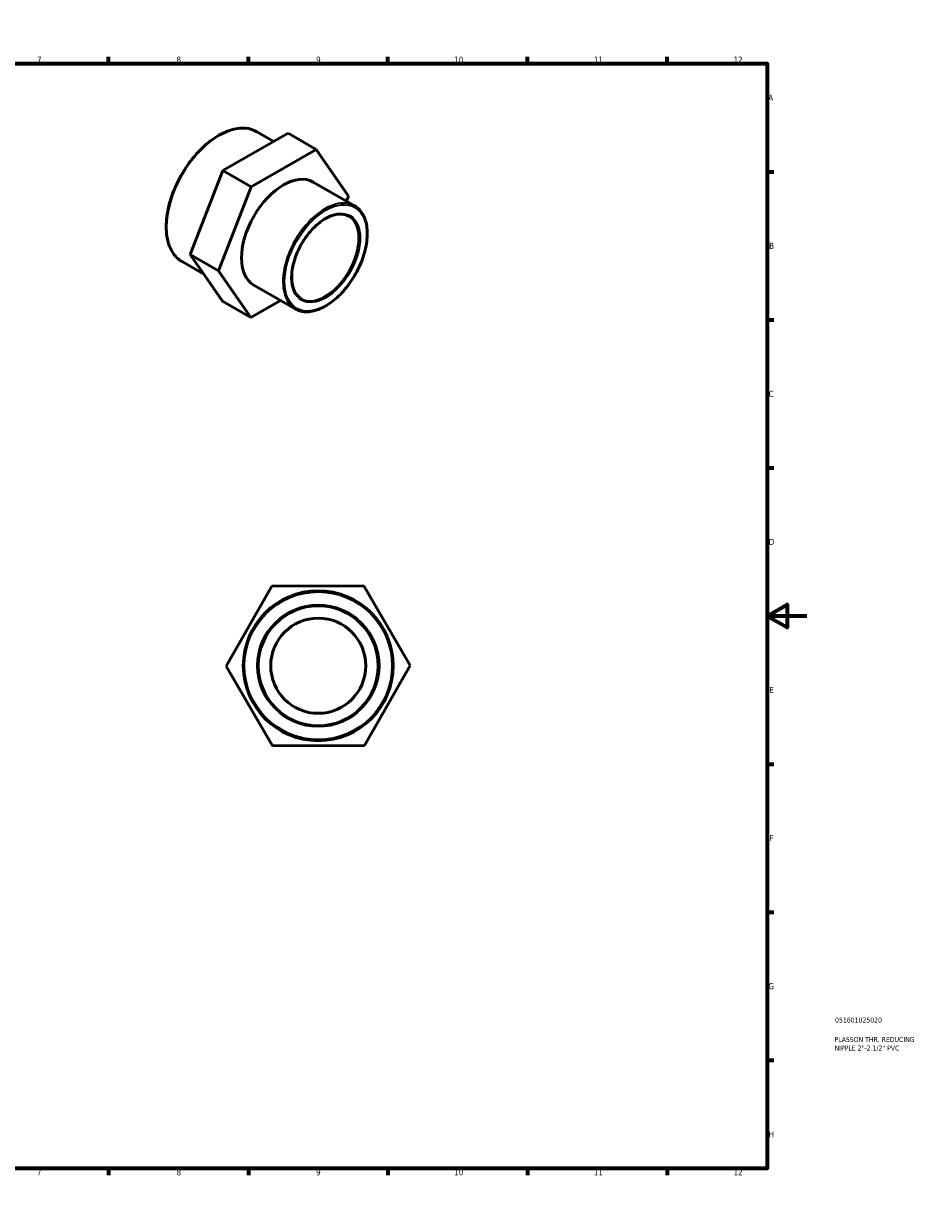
# Model space of a CAD drawing. Header units: millimetres. Extents: x 0 to 896, y -6 to 594.
# Tile 2 of 2: x 448 to 896, y 0 to 594. Entities that reach past the tile are written whole.
import ezdxf

# ---------------------------------------------------------------- set-up
doc = ezdxf.new("R2010")
doc.units = ezdxf.units.MM
for name, color, linetype, lineweight in [('Border (ANSI)', 7, 'Continuous', 70), ('Title (ISO)', 7, 'Continuous', 50), ('Visible (ANSI)', 7, 'Continuous', 50), ('Visible Narrow (ANSI)', 7, 'Continuous', 35)]:
    doc.layers.add(name, color=color, linetype=linetype, lineweight=lineweight)
doc.styles.add('Note Text (ANSI)', font='tahoma.ttf')
doc.styles.add('Note Text (ISO)', font='tahoma.ttf')

# ---------------------------------------------------------------- blocks, each defined once
blk = doc.blocks.new('Borders Default Border')
at = {"layer": 'Border (ANSI)'}
for p, q in [((70.08, 574), (70.08, 577.45)), ((140.17, 574), (140.17, 577.45)), ((210.25, 574), (210.25, 577.45)), ((280.33, 574), (280.33, 577.45)), ((350.42, 574), (350.42, 577.45)), ((490.58, 574), (490.58, 577.45)), ((560.67, 574), (560.67, 577.45)), ((630.75, 574), (630.75, 577.45)), ((700.83, 574), (700.83, 577.45)), ((770.92, 574), (770.92, 577.45)), ((20, 519.75), (16.55, 519.75)), ((821, 519.75), (824.45, 519.75)), ((20, 445.5), (16.55, 445.5)), ((821, 445.5), (824.45, 445.5)), ((20, 371.25), (16.55, 371.25)), ((821, 371.25), (824.45, 371.25)), ((20, 222.75), (16.55, 222.75)), ((821, 222.75), (824.45, 222.75)), ((20, 148.5), (16.55, 148.5)), ((821, 148.5), (824.45, 148.5)), ((20, 74.25), (16.55, 74.25)), ((821, 74.25), (824.45, 74.25)), ((70.08, 20), (70.08, 16.55)), ((140.17, 20), (140.17, 16.55)), ((210.25, 20), (210.25, 16.55)), ((280.33, 20), (280.33, 16.55)), ((350.42, 20), (350.42, 16.55)), ((490.58, 20), (490.58, 16.55)), ((560.67, 20), (560.67, 16.55)), ((630.75, 20), (630.75, 16.55)), ((700.83, 20), (700.83, 16.55)), ((770.92, 20), (770.92, 16.55))]:
    blk.add_line(p, q, dxfattribs=at)
at = {"layer": 'Border (ANSI)', "flags": 128}
for points in [[(420.5, 594), (420.5, 574), (414.73, 584), (426.27, 584), (420.5, 574)], [(20, 20), (20, 574), (821, 574), (821, 20), (20, 20)], [(0, 297), (20, 297), (10, 302.77), (10, 291.23), (20, 297)], [(841, 297), (821, 297), (831, 302.77), (831, 291.23), (821, 297)], [(420.5, 0), (420.5, 20), (414.73, 10), (426.27, 10), (420.5, 20)]]:
    blk.add_lwpolyline(points, dxfattribs=at)
at = {"layer": 'Border (ANSI)', "attachment_point": 7, "style": 'Note Text (ANSI)'}
for s, insert, char_height in [('1', (34.35, 574.4), 3.05), ('2', (104.2, 574.4), 3.05), ('3', (174.26, 574.34), 3.05), ('4', (244.23, 574.4), 3.05), ('5', (314.48, 574.34), 3.05), ('6', (384.49, 574.34), 3.05), ('7', (454.6, 574.4), 3.05), ('8', (524.63, 574.33), 3.05), ('9', (594.7, 574.34), 3.05), ('10', (663.96, 574.34), 3.048), ('11', (734.04, 574.4), 3.048), ('12', (804.13, 574.4), 3.048), ('A', (16.78, 555.35), 3.05), ('A', (821.63, 555.35), 3.05), ('B', (17.15, 481.1), 3.05), ('B', (821.99, 481.1), 3.05), ('C', (16.95, 406.8), 3.05), ('C', (821.8, 406.8), 3.05), ('D', (16.96, 332.6), 3.05), ('D', (821.81, 332.6), 3.05), ('E', (17.21, 258.35), 3.05), ('E', (822.05, 258.35), 3.05), ('F', (17.29, 184.1), 3.05), ('F', (822.14, 184.1), 3.05), ('G', (16.81, 109.79), 3.05), ('G', (821.66, 109.79), 3.05), ('H', (16.97, 35.6), 3.05), ('H', (821.81, 35.6), 3.05), ('1', (34.35, 16.55), 3.05), ('2', (104.2, 16.55), 3.05), ('3', (174.26, 16.49), 3.05), ('4', (244.23, 16.55), 3.05), ('5', (314.48, 16.49), 3.05), ('6', (384.49, 16.49), 3.05), ('7', (454.6, 16.55), 3.05), ('8', (524.63, 16.48), 3.05), ('9', (594.7, 16.49), 3.05), ('10', (663.96, 16.49), 3.048), ('11', (734.04, 16.55), 3.048), ('12', (804.13, 16.55), 3.048)]:
    blk.add_mtext(s, dxfattribs=dict(at, insert=insert, char_height=char_height))
blk = doc.blocks.new('Title Blocks ISO')
at = {"layer": 'Title (ISO)', "color": 232, "true_color": 0xca0064, "style": 'Note Text (ISO)'}
for tag, p in [('PART_NUMBER_001', (34.08, 73.13)), ('DESCRIPTION_001', (33.84, 63.4)), ('DESCRIPTION_002', (33.84, 59.12))]:
    blk.add_attdef(tag, p, '', height=2.5, dxfattribs=at)

msp = doc.modelspace()

# ---------------------------------------------------------------- linework, layer by layer
at = {"layer": 'Visible (ANSI)'}
for p, q in [((580.603, 539.025), (547.943, 520.358)), ((573.473, 534.95), (564.964, 539.85)), ((580.603, 539.025), (594.745, 530.881)), ((562.086, 512.214), (594.745, 530.881)), ((594.745, 530.881), (610.969, 507.452)), ((547.943, 520.358), (531.508, 478.262)), ((547.943, 520.358), (562.086, 512.214)), ((545.65, 470.119), (562.086, 512.214)), ((613.976, 502.642), (593.184, 514.615)), ((610.969, 507.452), (609.988, 504.939)), ((531.508, 478.262), (545.65, 470.119)), ((531.508, 478.262), (547.732, 454.833)), ((538.31, 468.44), (527.445, 474.697)), ((561.875, 446.689), (545.65, 470.119)), ((584.227, 450.982), (563.435, 462.955)), ((547.732, 454.833), (561.875, 446.689)), ((576.834, 455.239), (561.875, 446.689)), ((549.558, 271.884), (572.502, 311.97)), ((572.502, 311.97), (618.69, 312.142)), ((618.69, 312.142), (641.933, 272.228)), ((572.801, 231.97), (549.558, 271.884)), ((641.933, 272.228), (618.988, 232.143)), ((618.988, 232.143), (572.801, 231.97))]:
    msp.add_line(p, q, dxfattribs=at)
for radius in [37.592, 30.074, 23.846]:
    msp.add_circle((595.745, 272.056), radius, dxfattribs=at)
msp.add_ellipse((578.31, 488.785), major_axis=(-14.875, -25.83), ratio=0.5780931, start_param=3.1415927, end_param=6.2831853, dxfattribs=at)
for points, knots in [([(527.445, 474.697), (525.436, 475.854), (523.743, 477.555), (521.138, 481.882), (520.24, 484.524), (519.332, 490.502), (519.337, 493.849), (520.256, 500.882), (521.172, 504.568), (523.818, 511.902), (525.547, 515.549), (529.64, 522.44), (532.004, 525.684), (537.135, 531.446), (539.9, 533.963), (545.564, 538.013), (548.461, 539.545), (554.098, 541.45), (556.838, 541.827), (561.396, 541.401), (563.288, 540.815), (564.964, 539.85)], [3.9250571, 3.9250571, 3.9250571, 3.9250571, 4.2353343, 4.2353343, 4.5522182, 4.5522182, 4.8744318, 4.8744318, 5.1970281, 5.1970281, 5.5191742, 5.5191742, 5.8411507, 5.8411507, 6.1633517, 6.1633517, 6.486, 6.486, 6.8078757, 6.8078757, 7.0666498, 7.0666498, 7.0666498, 7.0666498]), ([(613.976, 502.642), (615.57, 501.725), (616.913, 500.379), (618.988, 496.959), (619.706, 494.869), (620.442, 490.135), (620.445, 487.481), (619.728, 481.901), (619.006, 478.977), (616.915, 473.159), (615.548, 470.267), (612.307, 464.799), (610.435, 462.225), (606.367, 457.652), (604.174, 455.653), (599.676, 452.435), (597.373, 451.217), (592.887, 449.701), (590.703, 449.402), (587.07, 449.745), (585.562, 450.213), (584.227, 450.982)], [0.7834645, 0.7834645, 0.7834645, 0.7834645, 1.091325, 1.091325, 1.4072846, 1.4072846, 1.7300349, 1.7300349, 2.0533189, 2.0533189, 2.3760359, 2.3760359, 2.6985359, 2.6985359, 3.0213176, 3.0213176, 3.3446611, 3.3446611, 3.6670027, 3.6670027, 3.9250571, 3.9250571, 3.9250571, 3.9250571]), ([(587.202, 456.148), (585.927, 456.882), (584.863, 457.991), (583.297, 460.834), (582.778, 462.541), (582.326, 466.372), (582.381, 468.484), (583.051, 472.923), (583.667, 475.249), (585.405, 479.882), (586.527, 482.187), (589.163, 486.539), (590.677, 488.583), (593.939, 492.2), (595.685, 493.772), (599.225, 496.285), (601.017, 497.226), (604.46, 498.4), (606.109, 498.63), (608.852, 498.405), (609.994, 498.056), (611.001, 497.476)], [3.9250571, 3.9250571, 3.9250571, 3.9250571, 4.2620405, 4.2620405, 4.5853648, 4.5853648, 4.9014734, 4.9014734, 5.2175091, 5.2175091, 5.534251, 5.534251, 5.8512211, 5.8512211, 6.1678211, 6.1678211, 6.4836918, 6.4836918, 6.8004616, 6.8004616, 7.0666498, 7.0666498, 7.0666498, 7.0666498])]:
    msp.add_open_spline(points, degree=3, knots=knots, dxfattribs=at)
at = {"layer": 'Visible Narrow (ANSI)'}
for radius in [36.996, 30.67]:
    msp.add_circle((595.745, 272.056), radius, dxfattribs=at)
for centre, major_axis, start_param, end_param in [((546.204, 507.273), (-18.76, -32.577), 3.1415927, 6.2831853), ((599.101, 476.812), (14.875, 25.83), 0, 3.1415927), ((599.101, 476.812), (11.9, 20.664), 3.1415927, 6.2831853)]:
    msp.add_ellipse(centre, major_axis=major_axis, ratio=0.5780931, start_param=start_param, end_param=end_param, dxfattribs=at)
for major_axis in [(-14.577, -25.314), (-12.197, -21.181)]:
    msp.add_ellipse((599.523, 476.569), major_axis=major_axis, ratio=0.5780931, dxfattribs=at)

# ---------------------------------------------------------------- block references
msp.add_blockref('Borders Default Border', (0, 0))
msp.add_blockref('Title Blocks ISO', (821, 20)).add_auto_attribs({'PART_NUMBER_001': '051601025020', 'DESCRIPTION_001': 'PLASSON THR. REDUCING', 'DESCRIPTION_002': 'NIPPLE 2"-2.1/2" PVC'})

doc.saveas('drawing.dxf')
